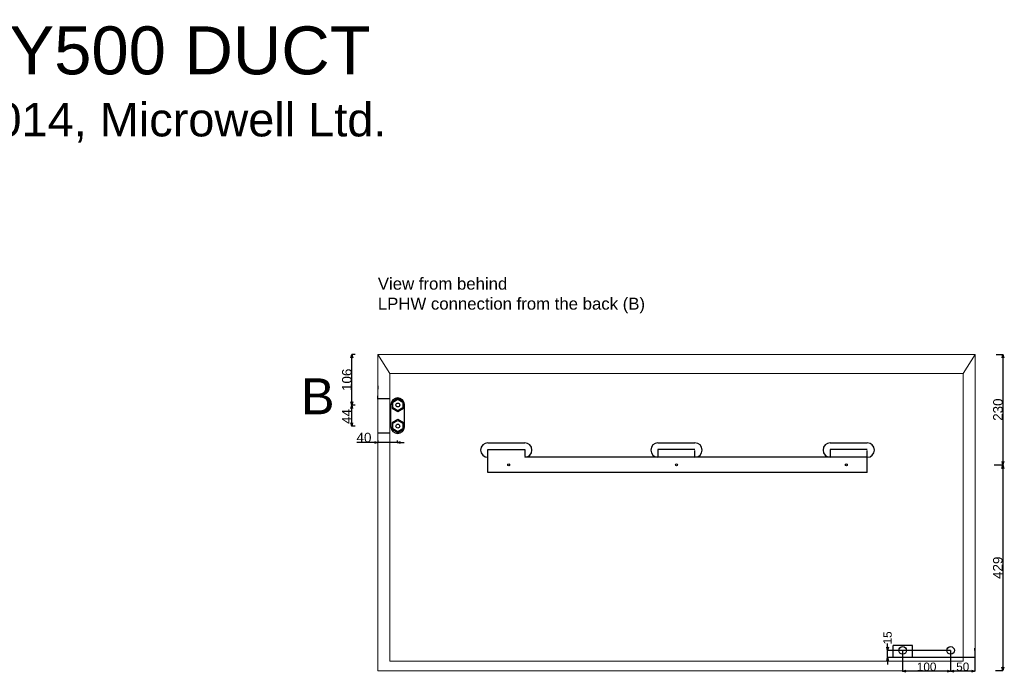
# Model space of a CAD drawing. Extents: x -553 to 3559, y -522 to 2621.
# Tile 4 of 4: x 1503 to 3556, y 1260 to 2621. Entities that reach past the tile are written whole.
import ezdxf

# ---------------------------------------------------------------- set-up
doc = ezdxf.new("R2010")
doc.units = 0
doc.header["$MEASUREMENT"] = 0
doc.linetypes.add('Hidden Line', pattern=[19.5611, 14.1111, -5.45])
for name, color, linetype in [('Desky', 7, 'Continuous'), ('Kóty délkové', 7, 'Continuous'), ('Nábytek a zařízení', 7, 'Continuous'), ('Oblouky a kružnice', 7, 'Continuous'), ('Střechy', 7, 'Continuous'), ('Textové bloky', 7, 'Continuous'), ('Zdi', 7, 'Continuous'), ('Čáry', 7, 'Continuous')]:
    doc.layers.add(name, color=color, linetype=linetype)
doc.styles.add('GENERATED_STYLE_1', font='ARIAL.ttf')
doc.dimstyles.new('Dimstyle_611', dxfattribs={"dimtxt": 17.5, "dimasz": 7.125, "dimexe": 0.18, "dimexo": 0, "dimgap": 0.09, "dimtad": 1, "dimdec": 0, "dimzin": 0, "dimdsep": 46, "dimtxsty": 'GENERATED_STYLE_1', "dimblk": 'ARROWHEAD_3', "dimblk1": 'ARROWHEAD_3', "dimblk2": 'ARROWHEAD_3', "dimcen": 0.09, "dimclrd": 7, "dimclre": 7, "dimclrt": 7, "dimazin": 0, "dimtfac": 1, "dimtdec": 4, "dimtmove": 0, "dimatfit": 0, "dimfxl": 1, "dimtolj": 1, "dimtzin": 0, "dimarcsym": 0})
doc.dimstyles.new('Peter', dxfattribs={"dimtxt": 20, "dimasz": 7.125, "dimexe": 0.18, "dimexo": 0, "dimgap": 0.09, "dimtad": 1, "dimdec": 0, "dimzin": 0, "dimdsep": 46, "dimtxsty": 'GENERATED_STYLE_1', "dimblk": 'ARROWHEAD_3', "dimblk1": 'ARROWHEAD_3', "dimblk2": 'ARROWHEAD_3', "dimcen": 0.09, "dimclrd": 7, "dimclre": 7, "dimclrt": 7, "dimazin": 0, "dimtfac": 1, "dimtdec": 4, "dimtmove": 0, "dimatfit": 0, "dimfxl": 1, "dimtolj": 1, "dimtzin": 0, "dimarcsym": 0})

# ---------------------------------------------------------------- blocks, each defined once
blk = doc.blocks.new('ARROWHEAD_3')
at = {"color": 0, "linetype": 'Continuous'}
blk.add_line((0, 0), (-1, 0), dxfattribs=at)
blk.add_lwpolyline([(-1, 0.2679), (0, 0), (-1, -0.2679)], dxfattribs=at)
blk = doc.blocks.new('*D278')
at = {"color": 7, "linetype": 'Continuous', "lineweight": -2}
for p, q in [((2202.4, 1923), (2195.7, 1923)), ((2195.8, 1824.2), (2195.8, 1915.9)), ((2203, 1817.1), (2195.7, 1817.1))]:
    blk.add_line(p, q, dxfattribs=at)
at = {"layer": 'Defpoints', "color": 0}
for p in [(2195.8, 1923), (2202.4, 1923), (2203, 1817.1)]:
    blk.add_point(p, dxfattribs=at)
at = {"color": 7, "lineweight": -2, "xscale": 7.124999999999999, "yscale": 7.124999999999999, "zscale": 7.124999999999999}
for p, rotation in [((2195.8, 1923), 90), ((2195.8, 1817.1), 270)]:
    blk.add_blockref('ARROWHEAD_3', p, dxfattribs=dict(at, rotation=rotation))
at = {"color": 7, "linetype": 'Continuous', "lineweight": 0, "insert": (2185.5, 1870), "char_height": 20, "attachment_point": 5, "rotation": 90, "style": 'GENERATED_STYLE_1'}
blk.add_mtext('\\A1;106', dxfattribs=at)
blk = doc.blocks.new('*D279')
at = {"color": 7, "linetype": 'Continuous', "lineweight": -2}
for p, q in [((2203, 1817.1), (2195.2, 1817.1)), ((2195.4, 1780.5), (2195.4, 1810)), ((2202.5, 1773.4), (2195.2, 1773.4))]:
    blk.add_line(p, q, dxfattribs=at)
at = {"layer": 'Defpoints', "color": 0}
for p in [(2195.4, 1817.1), (2203, 1817.1), (2202.5, 1773.4)]:
    blk.add_point(p, dxfattribs=at)
at = {"color": 7, "lineweight": -2, "xscale": 7.124999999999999, "yscale": 7.124999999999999, "zscale": 7.124999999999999}
for p, rotation in [((2195.4, 1817.1), 90), ((2195.4, 1773.4), 270)]:
    blk.add_blockref('ARROWHEAD_3', p, dxfattribs=dict(at, rotation=rotation))
at = {"color": 7, "linetype": 'Continuous', "lineweight": 0, "insert": (2185.3, 1793.4), "char_height": 20, "attachment_point": 5, "rotation": 90, "style": 'GENERATED_STYLE_1'}
blk.add_mtext('\\A1;44', dxfattribs=at)
blk = doc.blocks.new('*D283')
at = {"layer": 'Defpoints', "color": 0}
for p in [(3312.7, 1305.7), (3444.1, 1305.7), (3494.6, 1290.7)]:
    blk.add_point(p, dxfattribs=at)
at = {"layer": 'Kóty délkové', "color": 7, "linetype": 'Continuous', "lineweight": -2}
for p, q in [((3312.7, 1312.8), (3312.7, 1320)), ((3444.1, 1305.7), (3312.5, 1305.7)), ((3312.7, 1290.7), (3312.7, 1305.7)), ((3494.6, 1290.7), (3312.5, 1290.7)), ((3312.7, 1290.7), (3312.7, 1276.5))]:
    blk.add_line(p, q, dxfattribs=at)
at = {"layer": 'Kóty délkové', "color": 7, "lineweight": -2, "xscale": 7.124999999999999, "yscale": 7.124999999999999, "zscale": 7.124999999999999}
for p, rotation in [((3312.7, 1305.7), 270), ((3312.7, 1290.7), 90)]:
    blk.add_blockref('ARROWHEAD_3', p, dxfattribs=dict(at, rotation=rotation))
at = {"layer": 'Kóty délkové', "color": 7, "linetype": 'Continuous', "insert": (3312.7, 1331.8), "char_height": 17.5, "attachment_point": 5, "rotation": 90, "style": 'GENERATED_STYLE_1'}
blk.add_mtext('\\A1;15', dxfattribs=at)
blk = doc.blocks.new('*D185')
at = {"layer": 'Defpoints', "color": 0}
for p in [(10507.9, 3857.3), (10558.4, 3842.3), (10507.9, 3814.1)]:
    blk.add_point(p, dxfattribs=at)
at = {"layer": 'Kóty délkové', "color": 7, "linetype": 'Continuous', "lineweight": -2}
for p, q in [((10507.9, 3857.3), (10507.9, 3813.9)), ((10558.4, 3842.3), (10558.4, 3813.9)), ((10551.3, 3814.1), (10515.1, 3814.1))]:
    blk.add_line(p, q, dxfattribs=at)
at = {"layer": 'Kóty délkové', "color": 7, "lineweight": -2, "xscale": 7.124999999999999, "yscale": 7.124999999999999, "zscale": 7.124999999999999, "rotation": 180}
blk.add_blockref('ARROWHEAD_3', (10507.9, 3814.1), dxfattribs=at)
at = {"layer": 'Kóty délkové', "color": 7, "lineweight": -2, "xscale": 7.124999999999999, "yscale": 7.124999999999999, "zscale": 7.124999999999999}
blk.add_blockref('ARROWHEAD_3', (10558.4, 3814.1), dxfattribs=at)
at = {"layer": 'Kóty délkové', "color": 7, "linetype": 'Continuous', "insert": (10533.2, 3823.1), "char_height": 17.5, "attachment_point": 5, "style": 'GENERATED_STYLE_1'}
blk.add_mtext('\\A1;50', dxfattribs=at)
blk = doc.blocks.new('*D186')
at = {"layer": 'Defpoints', "color": 0}
for p in [(10407.9, 3857.3), (10507.9, 3857.3), (10407.9, 3814.1)]:
    blk.add_point(p, dxfattribs=at)
at = {"layer": 'Kóty délkové', "color": 7, "linetype": 'Continuous', "lineweight": -2}
for p, q in [((10407.9, 3857.3), (10407.9, 3813.9)), ((10507.9, 3857.3), (10507.9, 3813.9)), ((10500.8, 3814.1), (10415.1, 3814.1))]:
    blk.add_line(p, q, dxfattribs=at)
at = {"layer": 'Kóty délkové', "color": 7, "lineweight": -2, "xscale": 7.124999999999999, "yscale": 7.124999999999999, "zscale": 7.124999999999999, "rotation": 180}
blk.add_blockref('ARROWHEAD_3', (10407.9, 3814.1), dxfattribs=at)
at = {"layer": 'Kóty délkové', "color": 7, "lineweight": -2, "xscale": 7.124999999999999, "yscale": 7.124999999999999, "zscale": 7.124999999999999}
blk.add_blockref('ARROWHEAD_3', (10507.9, 3814.1), dxfattribs=at)
at = {"layer": 'Kóty délkové', "color": 7, "linetype": 'Continuous', "insert": (10457.9, 3823.1), "char_height": 17.5, "attachment_point": 5, "style": 'GENERATED_STYLE_1'}
blk.add_mtext('\\A1;100', dxfattribs=at)
blk = doc.blocks.new('*D284')
at = {"color": 7, "linetype": 'Continuous', "lineweight": -2}
for p, q in [((3538.8, 1923), (3553.4, 1923)), ((3553.2, 1915.9), (3553.2, 1699.7)), ((3534.7, 1692.5), (3553.4, 1692.5))]:
    blk.add_line(p, q, dxfattribs=at)
at = {"layer": 'Defpoints', "color": 0}
for p in [(3538.8, 1923), (3534.7, 1692.5), (3553.2, 1692.5)]:
    blk.add_point(p, dxfattribs=at)
at = {"color": 7, "lineweight": -2, "xscale": 7.124999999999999, "yscale": 7.124999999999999, "zscale": 7.124999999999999}
for p, rotation in [((3553.2, 1923), 90), ((3553.2, 1692.5), 270)]:
    blk.add_blockref('ARROWHEAD_3', p, dxfattribs=dict(at, rotation=rotation))
at = {"color": 7, "linetype": 'Continuous', "lineweight": 0, "insert": (3542.9, 1807.8), "char_height": 20, "attachment_point": 5, "rotation": 90, "style": 'GENERATED_STYLE_1'}
blk.add_mtext('\\A1;230', dxfattribs=at)
blk = doc.blocks.new('*D285')
at = {"color": 7, "linetype": 'Continuous', "lineweight": -2}
for p, q in [((3553.2, 1692.5), (3552.7, 1692.5)), ((3552.9, 1685.4), (3552.9, 1270.6)), ((3537.5, 1263.5), (3553, 1263.5))]:
    blk.add_line(p, q, dxfattribs=at)
at = {"layer": 'Defpoints', "color": 0}
for p in [(3553.2, 1692.5), (3537.5, 1263.5), (3552.9, 1263.5)]:
    blk.add_point(p, dxfattribs=at)
at = {"color": 7, "lineweight": -2, "xscale": 7.124999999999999, "yscale": 7.124999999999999, "zscale": 7.124999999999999}
for p, rotation in [((3552.9, 1692.5), 90), ((3552.9, 1263.5), 270)]:
    blk.add_blockref('ARROWHEAD_3', p, dxfattribs=dict(at, rotation=rotation))
at = {"color": 7, "linetype": 'Continuous', "lineweight": 0, "insert": (3542.6, 1478), "char_height": 20, "attachment_point": 5, "rotation": 90, "style": 'GENERATED_STYLE_1'}
blk.add_mtext('\\A1;429', dxfattribs=at)
blk = doc.blocks.new('*D301')
at = {"color": 7, "linetype": 'Continuous', "lineweight": -2}
for p, q in [((2250, 1739.2), (2206.2, 1739.2)), ((2250, 1739.2), (2235.8, 1739.2)), ((2250, 1743.4), (2250, 1739.1)), ((2290.3, 1739.2), (2250, 1739.2)), ((2290.3, 1743.4), (2290.3, 1739.1)), ((2290.3, 1739.2), (2304.6, 1739.2))]:
    blk.add_line(p, q, dxfattribs=at)
at = {"layer": 'Defpoints', "color": 0}
for p in [(2250, 1743.4), (2250, 1739.2), (2290.3, 1743.4)]:
    blk.add_point(p, dxfattribs=at)
at = {"color": 7, "lineweight": -2, "xscale": 7.124999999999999, "yscale": 7.124999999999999, "zscale": 7.124999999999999}
blk.add_blockref('ARROWHEAD_3', (2250, 1739.2), dxfattribs=at)
at = {"color": 7, "lineweight": -2, "xscale": 7.124999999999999, "yscale": 7.124999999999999, "zscale": 7.124999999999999, "rotation": 180}
blk.add_blockref('ARROWHEAD_3', (2290.3, 1739.2), dxfattribs=at)
at = {"color": 7, "linetype": 'Continuous', "lineweight": 0, "insert": (2221, 1749.5), "char_height": 20, "attachment_point": 5, "style": 'GENERATED_STYLE_1'}
blk.add_mtext('\\A1;40', dxfattribs=at)
blk = doc.blocks.new('DIM_4', base_point=(10507.9, 3814.1))
at = {"layer": 'Kóty délkové', "color": 7, "linetype": 'Continuous'}
dim = blk.add_aligned_dim(p1=(10507.9, 3857.3), p2=(10407.9, 3857.3), distance=43.2, dimstyle='Dimstyle_611', dxfattribs=at)
dim.commit()
dim.dimension.update_dxf_attribs({"geometry": '*D186', "text_midpoint": (10457.9, 3823.1)})
dim = blk.add_linear_dim(base=(10507.9329, 3814.0913), p1=(10558.4076, 3842.2986), p2=(10507.9329, 3857.2986), angle=180, dimstyle='Dimstyle_611', dxfattribs=at)
dim.commit()
dim.dimension.update_dxf_attribs({"geometry": '*D185', "text_midpoint": (10533.1702, 3823.1151)})

msp = doc.modelspace()

# ---------------------------------------------------------------- linework, layer by layer
at = {"linetype": 'Continuous', "lineweight": 0}
for p, q in [((3495, 1923), (2250, 1923)), ((2250, 1923), (2250, 1263)), ((2275, 1883), (2250, 1923)), ((3470, 1883), (3495, 1923)), ((3495, 1263), (3495, 1923)), ((2275, 1283), (2275, 1883)), ((2275, 1883), (3470, 1883)), ((3470, 1883), (3470, 1283)), ((2275, 1283), (3470, 1283)), ((2250, 1263), (3495, 1263))]:
    msp.add_line(p, q, dxfattribs=at)
at = {"layer": 'Desky', "color": 7, "linetype": 'Continuous'}
msp.add_line((3494.6, 1305.7), (3494.6, 1310.7), dxfattribs=at)
at = {"layer": 'Nábytek a zařízení', "color": 7, "linetype": 'Continuous'}
for p, q in [((3320, 1290.7), (3319.6, 1290.7)), ((3321.1, 1290.7), (3320, 1290.7)), ((3323, 1290.7), (3321.1, 1290.7)), ((3325.5, 1290.7), (3323, 1290.7)), ((3328.5, 1290.7), (3325.5, 1290.7)), ((3332.1, 1290.7), (3328.5, 1290.7)), ((3336.1, 1290.7), (3332.1, 1290.7)), ((3340.3, 1290.7), (3336.1, 1290.7)), ((3344.6, 1290.7), (3340.3, 1290.7)), ((3349, 1290.7), (3344.6, 1290.7)), ((3353.2, 1290.7), (3349, 1290.7)), ((3357.1, 1290.7), (3353.2, 1290.7)), ((3360.7, 1290.7), (3357.1, 1290.7)), ((3363.8, 1290.7), (3360.7, 1290.7)), ((3366.3, 1290.7), (3363.8, 1290.7)), ((3368.1, 1290.7), (3366.3, 1290.7)), ((3369.2, 1290.7), (3368.1, 1290.7)), ((3369.6, 1290.7), (3369.2, 1290.7))]:
    msp.add_line(p, q, dxfattribs=at)
at = {"layer": 'Oblouky a kružnice', "color": 1, "linetype": 'Continuous'}
for centre in [(2291.5, 1817.5), (2291.5, 1773.5)]:
    msp.add_circle(centre, 4, dxfattribs=at)
at = {"layer": 'Oblouky a kružnice', "color": 7, "linetype": 'Continuous'}
for centre, radius in [((2522.7, 1692.5), 2), ((2872.5, 1692.5), 2), ((3226.7, 1692.5), 2), ((3344.1, 1305.7), 8), ((3444.1, 1305.7), 8)]:
    msp.add_circle(centre, radius, dxfattribs=at)
for centre, radius, start, end in [((2291.3, 1818.3), 14, 0, 180), ((2291.3, 1818.1), 14, 0, 180), ((2291.3, 1772.3), 14, 180, 0), ((2291.3, 1772.1), 14, 180, 0), ((2479.2, 1723.5), 15, 90, 270), ((2556.2, 1723.5), 15, 270, 90), ((2834, 1723.5), 15, 90, 270), ((2911, 1723.5), 15, 270, 90), ((3193.2, 1723.5), 15, 90, 270), ((3270.2, 1723.5), 15, 270, 90)]:
    msp.add_arc(centre, radius, start, end, dxfattribs=at)
at = {"layer": 'Střechy', "color": 7, "linetype": 'Continuous'}
for p, q in [((2250.3, 1850.4), (2250.3, 1857.5)), ((2250, 1829.9), (2250, 1836.9))]:
    msp.add_line(p, q, dxfattribs=at)
at = {"layer": 'Zdi', "color": 7, "linetype": 'Continuous'}
for p, q in [((3494.6, 1305.7), (3494.6, 1290.7)), ((3469.6, 1290.7), (3369.6, 1290.7)), ((3494.6, 1290.7), (3469.6, 1290.7))]:
    msp.add_line(p, q, dxfattribs=at)
at = {"layer": 'Čáry', "color": 7, "linetype": 'Continuous'}
for p, q in [((2275.3, 1830.6), (2250.3, 1830.6)), ((2277.3, 1772.1), (2277.3, 1818.1)), ((2305.3, 1772.3), (2305.3, 1818.3)), ((2305.3, 1772.1), (2305.3, 1818.1)), ((2275.3, 1758.6), (2250.3, 1758.6)), ((2479.2, 1738.5), (2556.3, 1738.5)), ((2479.2, 1724.5), (2556.2, 1724.5)), ((2479.2, 1676.5), (2479.2, 1724.5)), ((2834, 1738.5), (2911.1, 1738.5)), ((2911, 1724.5), (2834, 1724.5)), ((3193.2, 1738.5), (3270.3, 1738.5)), ((3270.2, 1724.5), (3193.2, 1724.5)), ((3270.2, 1708.5), (2556.2, 1708.5)), ((3270.2, 1676.5), (3270.2, 1708.5)), ((3270.2, 1676.5), (2479.2, 1676.5)), ((3324.6, 1290.7), (3324.6, 1315.7)), ((3364.6, 1315.7), (3324.6, 1315.7)), ((3364.6, 1290.7), (3364.6, 1315.7))]:
    msp.add_line(p, q, dxfattribs=at)
at = {"layer": 'Čáry', "color": 1, "linetype": 'Continuous'}
for p, q in [((2291.5, 1831), (2279.8, 1824.3)), ((2281.2, 1823.5), (2291.5, 1829.5)), ((2303.2, 1824.3), (2291.5, 1831)), ((2291.5, 1829.5), (2301.9, 1823.5)), ((2279.8, 1824.3), (2279.8, 1810.8)), ((2279.8, 1810.8), (2291.5, 1804)), ((2281.1, 1811.5), (2281.2, 1823.5)), ((2291.5, 1805.5), (2281.1, 1811.5)), ((2301.9, 1811.5), (2291.5, 1805.5)), ((2291.5, 1804), (2303.2, 1810.8)), ((2301.9, 1823.5), (2301.9, 1811.5)), ((2303.2, 1810.8), (2303.2, 1824.3)), ((2291.5, 1787), (2279.8, 1780.3)), ((2303.2, 1780.3), (2291.5, 1787)), ((2279.8, 1780.3), (2279.8, 1766.8)), ((2279.8, 1766.8), (2291.5, 1760)), ((2281.1, 1767.5), (2281.2, 1779.5)), ((2291.5, 1761.5), (2281.1, 1767.5)), ((2281.2, 1779.5), (2291.5, 1785.5)), ((2291.5, 1785.5), (2301.9, 1779.5)), ((2301.9, 1767.5), (2291.5, 1761.5)), ((2291.5, 1760), (2303.2, 1766.8)), ((2301.9, 1779.5), (2301.9, 1767.5)), ((2303.2, 1766.8), (2303.2, 1780.3))]:
    msp.add_line(p, q, dxfattribs=at)
at = {"layer": 'Čáry', "color": 7, "linetype": 'Hidden Line'}
for p, q in [((2556.2, 1724.5), (2556.2, 1708.5)), ((2834, 1724.5), (2834, 1708.5)), ((2911, 1708.5), (2911, 1724.5)), ((3193.2, 1724.5), (3193.2, 1708.5)), ((3270.2, 1708.5), (3270.2, 1724.5))]:
    msp.add_line(p, q, dxfattribs=at)

# ---------------------------------------------------------------- block references
at = {"layer": 'Kóty délkové', "color": 7, "linetype": 'Continuous'}
msp.add_blockref('DIM_4', (3444.1, 1262.5), dxfattribs=at)

# ---------------------------------------------------------------- texts
at = {"layer": 'Textové bloky', "color": 7, "style": 'GENERATED_STYLE_1'}
for s, insert, char_height, width, attachment_point in [('{DRY500 DUCT}', (1757.5, 2556.3), 100, 4039.113, 5), ('{v. 01/2014, Microwell Ltd.}', (1713.5, 2406.1), 70, 3946.937, 5), ('{View from behind\\PLPHW connection from the back (B)}', (2250, 2083), 25, 750, 1), ('{\\C1;B}', (2089.8, 1873.1), 75, 291.06, 1)]:
    msp.add_mtext(s, dxfattribs=dict(at, insert=insert, char_height=char_height, width=width, attachment_point=attachment_point))

# ---------------------------------------------------------------- dimensions: what is measured, and where the dimension line sits
at = {"linetype": 'Continuous', "lineweight": 0}
for base, p1, p2, picture, middle in [((2195.8, 1923), (2203, 1817.1), (2202.4, 1923), '*D278', (2185.5, 1870)), ((3552.9, 1263.5), (3553.2, 1692.5), (3537.5, 1263.5), '*D285', (3542.6, 1478))]:
    dim = msp.add_linear_dim(base=base, p1=p1, p2=p2, angle=90, dimstyle='Peter', dxfattribs=at)
    dim.commit()
    dim.dimension.update_dxf_attribs({"geometry": picture, "text_midpoint": middle})
for base, p1, p2, picture, middle in [((3553.2315, 1692.5381), (3538.8086, 1923), (3534.6659, 1692.5381), '*D284', (3553.2315, 1807.7691)), ((2195.4, 1817.1), (2202.5, 1773.4), (2203, 1817.1), '*D279', (2195.4, 1793.4))]:
    dim = msp.add_linear_dim(base=base, p1=p1, p2=p2, angle=90, dimstyle='Peter', dxfattribs=at)
    dim.commit()
    dim.dimension.update_dxf_attribs({"geometry": picture, "text_midpoint": middle, "dimtype": 160})
dim = msp.add_linear_dim(base=(2250, 1739.2), p1=(2290.3, 1743.4), p2=(2250, 1743.4), dimstyle='Peter', dxfattribs=at)
dim.commit()
dim.dimension.update_dxf_attribs({"geometry": '*D301', "text_midpoint": (2221, 1739.2), "dimtype": 160})
at = {"layer": 'Kóty délkové', "color": 7, "linetype": 'Continuous'}
dim = msp.add_linear_dim(base=(3312.7, 1305.7), p1=(3494.6, 1290.7), p2=(3444.1, 1305.7), angle=90, dimstyle='Dimstyle_611', dxfattribs=at)
dim.commit()
dim.dimension.update_dxf_attribs({"geometry": '*D283', "text_midpoint": (3312.7, 1331.8), "text_rotation": 90})

doc.saveas('drawing.dxf')
